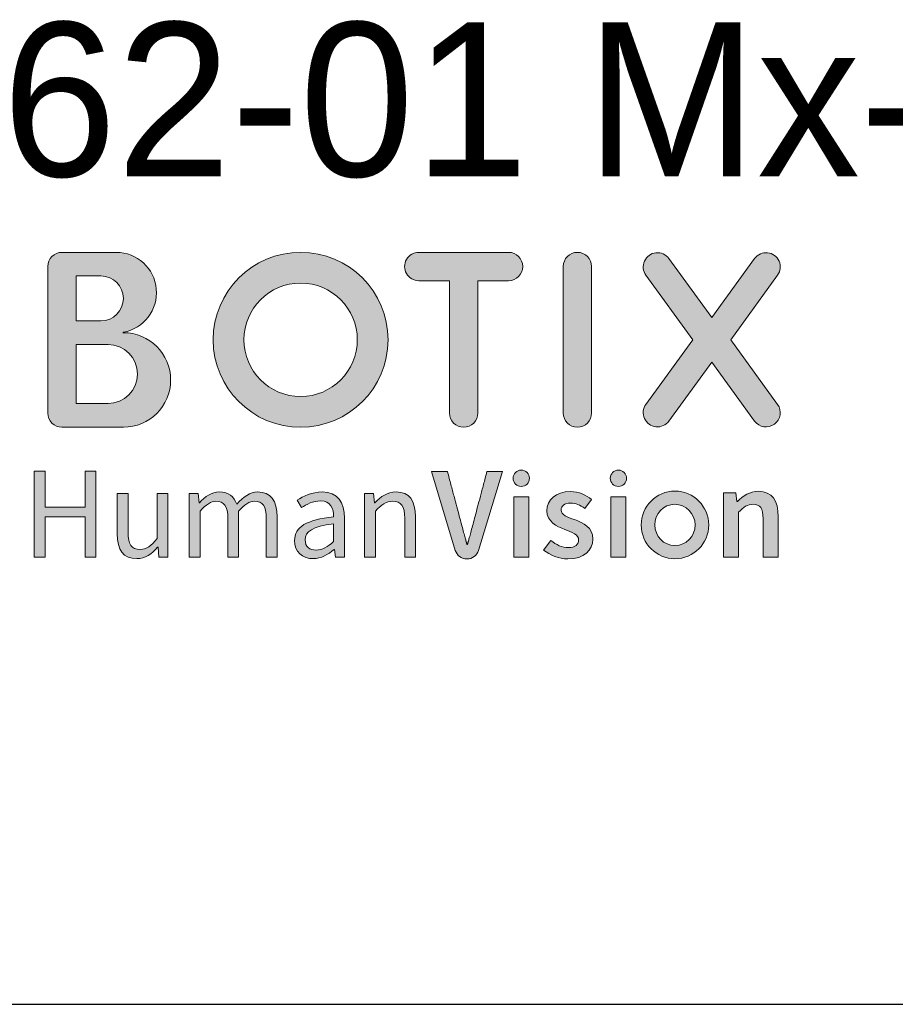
# Model space of a CAD drawing. Header units: millimetres. Extents: x 11 to 411, y 5 to 292.
# Tile 5 of 11: x 292 to 316, y 5 to 32. Entities that reach past the tile are written whole.
import ezdxf

# ---------------------------------------------------------------- set-up
doc = ezdxf.new("R2010")
doc.units = ezdxf.units.MM
doc.linetypes.add('CENTERX2', pattern=[20.319999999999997, 12.7, -2.54, 2.54, -2.54])
doc.layers.add('1', color=7, linetype='Continuous')
doc.styles.add('SLDTEXTSTYLE2', font='TXT')

msp = doc.modelspace()

# ---------------------------------------------------------------- hatches: boundary and pattern name
at = {"layer": '1'}
h = msp.add_hatch(color=156, dxfattribs=at)
edge = h.paths.add_edge_path(flags=0)
edge.add_arc((294.4726084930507, 22.33730552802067), 1.299999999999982, 270.0000000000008, 449.9999999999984)
edge.add_arc((294.4726084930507, 23.64380552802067), 0.006500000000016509, 100.20362805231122, 270.000000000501, ccw=False)
edge.add_arc((294.2753007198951, 24.73999775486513), 1.107307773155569, 280.2036280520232, 450.0000000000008)
edge.add_line((294.2753007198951, 25.8473055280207), (292.7826084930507, 25.8473055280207))
edge.add_arc((292.7826084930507, 25.4573055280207), 0.3900000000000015, 90, 180)
edge.add_line((292.3926084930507, 25.4573055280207), (292.3926084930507, 21.42730552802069))
edge.add_arc((292.7826084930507, 21.42730552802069), 0.3900000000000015, 180, 270.0000000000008)
edge.add_line((292.7826084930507, 21.03730552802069), (294.4726084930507, 21.03730552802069))
edge = h.paths.add_edge_path(flags=0)
edge.add_line((293.1726084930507, 25.19730552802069), (293.8551084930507, 25.19730552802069))
edge.add_arc((293.8551084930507, 24.57980552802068), 0.6175000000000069, -90.0000000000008, 89.9999999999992, ccw=False)
edge.add_line((293.8551084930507, 23.96230552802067), (293.1726084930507, 23.96230552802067))
edge.add_line((293.1726084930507, 23.96230552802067), (293.1726084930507, 25.19730552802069))
edge = h.paths.add_edge_path(flags=0)
edge.add_line((293.1726084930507, 23.31230552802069), (294.0501084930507, 23.31230552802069))
edge.add_arc((294.0501084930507, 22.49980552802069), 0.8124999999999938, -90.0000000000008, 89.9999999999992, ccw=False)
edge.add_line((294.0501084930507, 21.6873055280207), (293.1726084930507, 21.6873055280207))
edge.add_line((293.1726084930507, 21.6873055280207), (293.1726084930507, 23.31230552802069))
h = msp.add_hatch(color=156, dxfattribs=at)
edge = h.paths.add_edge_path(flags=0)
edge.add_arc((299.3476084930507, 23.44230552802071), 2.404999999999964, 0, 360)
edge = h.paths.add_edge_path(flags=0)
edge.add_arc((299.3476084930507, 23.44230552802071), 1.56000000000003, 0, 360)
h = msp.add_hatch(color=156, dxfattribs=at)
edge = h.paths.add_edge_path(flags=0)
edge.add_line((305.0676084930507, 25.8473055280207), (302.5976084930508, 25.8473055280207))
edge.add_arc((302.5976084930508, 25.4573055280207), 0.3900000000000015, 90, 270.0000000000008)
edge.add_line((302.5976084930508, 25.06730552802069), (303.4426084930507, 25.06730552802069))
edge.add_line((303.4426084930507, 25.06730552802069), (303.4426084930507, 21.42730552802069))
edge.add_arc((303.8326084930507, 21.42730552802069), 0.3900000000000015, 180, 360.0000000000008)
edge.add_line((304.2226084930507, 21.42730552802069), (304.2226084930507, 25.06730552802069))
edge.add_line((304.2226084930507, 25.06730552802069), (305.0676084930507, 25.06730552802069))
edge.add_arc((305.0676084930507, 25.4573055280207), 0.3900000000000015, 270.0000000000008, 450.0000000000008)
h = msp.add_hatch(color=156, dxfattribs=at)
edge = h.paths.add_edge_path(flags=0)
edge.add_arc((306.9618373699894, 25.4573055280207), 0.3900000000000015, 0, 180)
edge.add_line((306.5718373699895, 25.4573055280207), (306.5718373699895, 21.42730552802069))
edge.add_arc((306.9618373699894, 21.42730552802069), 0.3900000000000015, 180, 360.0000000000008)
edge.add_line((307.3518373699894, 21.42730552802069), (307.3518373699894, 25.4573055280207))
h = msp.add_hatch(color=156, dxfattribs=at)
edge = h.paths.add_edge_path(flags=0)
edge.add_arc((312.1526084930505, 21.43682552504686), 0.3900000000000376, 216.0000000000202, 395.9999999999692)
edge.add_line((312.4681251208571, 21.66606177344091), (311.1776084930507, 23.44230552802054))
edge.add_line((311.1776084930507, 23.44230552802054), (312.4681251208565, 25.21854928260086))
edge.add_arc((312.1526084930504, 25.44778553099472), 0.3899999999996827, 324.000000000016, 504.0000000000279)
edge.add_line((311.8370918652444, 25.67702177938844), (310.6576084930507, 24.05360219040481))
edge.add_line((310.6576084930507, 24.05360219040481), (309.4781251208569, 25.67702177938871))
edge.add_arc((309.1626084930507, 25.44778553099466), 0.3899999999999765, 35.99999999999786, 215.9999999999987)
edge.add_line((308.8470918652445, 25.21854928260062), (310.1376084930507, 23.44230552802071))
edge.add_line((310.1376084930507, 23.44230552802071), (308.8470918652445, 21.66606177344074))
edge.add_arc((309.1626084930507, 21.43682552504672), 0.3900000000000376, 144.0000000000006, 324.0000000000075)
edge.add_line((309.4781251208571, 21.20758927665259), (310.657608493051, 22.83100886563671))
edge.add_line((310.657608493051, 22.83100886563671), (311.8370918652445, 21.20758927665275))
for points in [[(292.0192660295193, 19.82526290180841), (292.0192660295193, 17.46581764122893), (292.3213804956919, 17.46581764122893), (292.3213804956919, 18.57720182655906), (293.4183588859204, 18.57720182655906), (293.4183588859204, 17.46581764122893), (293.7169100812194, 17.46581764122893), (293.7169100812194, 19.82526290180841), (293.4183588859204, 19.82526290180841), (293.4183588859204, 18.83614981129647), (292.3213804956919, 18.83614981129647), (292.3213804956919, 19.82526290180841)], [(305.2118352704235, 19.1275235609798), (305.2118352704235, 17.46581764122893), (305.6254292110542, 17.46581764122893), (305.6254292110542, 19.1275235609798)], [(307.8840153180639, 19.1275235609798), (307.8840153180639, 17.46581764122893), (308.2976092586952, 17.46581764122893), (308.2976092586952, 19.1275235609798)]]:
    msp.add_hatch(color=156, dxfattribs=at).paths.add_polyline_path(points, flags=0)
h = msp.add_hatch(color=156, dxfattribs=at)
edge = h.paths.add_edge_path(flags=0)
edge.add_spline(control_points=[(303.6022844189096, 17.64746892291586), (303.645485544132, 17.50828738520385), (303.7742503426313, 17.413430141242), (303.9199824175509, 17.413430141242)], knot_values=[8, 8, 8, 8, 9, 9, 9, 9], weights=[1, 1, 1, 1], degree=3, periodic=0)
edge.add_line((303.9199824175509, 17.413430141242), (303.925832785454, 17.413430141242))
edge.add_spline(control_points=[(303.925832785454, 17.413430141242), (304.0717347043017, 17.413430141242), (304.200607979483, 17.50850477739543), (304.2436667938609, 17.64790817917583)], knot_values=[6, 6, 6, 6, 7, 7, 7, 7], weights=[1, 1, 1, 1], degree=3, periodic=0)
edge.add_line((304.2436667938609, 17.64790817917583), (304.8977923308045, 19.81803455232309))
edge.add_line((304.8977923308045, 19.81803455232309), (304.4734067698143, 19.81803455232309))
edge.add_spline(control_points=[(304.4734067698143, 19.81803455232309), (304.0165954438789, 18.08602297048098), (303.9374908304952, 17.81623246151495)], knot_values=[3, 3, 3, 4, 4, 4], weights=[1, 1, 1], degree=2, periodic=0)
edge.add_line((303.9374908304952, 17.81623246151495), (303.9230850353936, 17.81623246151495))
edge.add_spline(control_points=[(303.9230850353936, 17.81623246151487), (303.8439804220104, 18.0860229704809), (303.3871690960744, 19.81803455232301)], knot_values=[1, 1, 1, 2, 2, 2], weights=[1, 1, 1], degree=2, periodic=0)
edge.add_line((303.3871690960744, 19.81803455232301), (302.9448144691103, 19.81803455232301))
edge.add_line((302.9448144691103, 19.81803455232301), (303.6022844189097, 17.64746892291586))
h = msp.add_hatch(color=156, dxfattribs=at)
edge = h.paths.add_edge_path(flags=0)
edge.add_spline(control_points=[(305.1936288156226, 19.63254403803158), (305.1936288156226, 19.50862100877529), (305.2940882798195, 19.40816154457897), (305.4180113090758, 19.40816154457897), (305.5419343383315, 19.40816154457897), (305.642393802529, 19.50862100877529), (305.642393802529, 19.63254403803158)], knot_values=[0, 0, 0, 0, 1, 1, 1, 2, 2, 2, 2], weights=[1, 1, 1, 1, 1, 1, 1], degree=3, periodic=0)
edge.add_spline(control_points=[(305.642393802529, 19.63254403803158), (305.642393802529, 19.75646706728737), (305.5419343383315, 19.85692653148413), (305.4180113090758, 19.85692653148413), (305.2940882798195, 19.85692653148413), (305.1936288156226, 19.75646706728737), (305.1936288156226, 19.63254403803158)], knot_values=[2, 2, 2, 2, 3, 3, 3, 4, 4, 4, 4], weights=[1, 1, 1, 1, 1, 1, 1], degree=3, periodic=0)
h = msp.add_hatch(color=156, dxfattribs=at)
edge = h.paths.add_edge_path(flags=0)
edge.add_spline(control_points=[(307.865808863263, 19.63254403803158), (307.865808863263, 19.50862100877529), (307.9662683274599, 19.40816154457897), (308.0901913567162, 19.40816154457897), (308.214114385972, 19.40816154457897), (308.3145738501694, 19.50862100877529), (308.3145738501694, 19.63254403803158)], knot_values=[0, 0, 0, 0, 1, 1, 1, 2, 2, 2, 2], weights=[1, 1, 1, 1, 1, 1, 1], degree=3, periodic=0)
edge.add_spline(control_points=[(308.3145738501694, 19.63254403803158), (308.3145738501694, 19.75646706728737), (308.214114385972, 19.85692653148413), (308.0901913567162, 19.85692653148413), (307.9662683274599, 19.85692653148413), (307.865808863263, 19.75646706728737), (307.865808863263, 19.63254403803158)], knot_values=[2, 2, 2, 2, 3, 3, 3, 4, 4, 4, 4], weights=[1, 1, 1, 1, 1, 1, 1], degree=3, periodic=0)
h = msp.add_hatch(color=156, dxfattribs=at)
edge = h.paths.add_edge_path(flags=0)
edge.add_spline(control_points=[(297.0185859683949, 19.00158738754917), (296.8890865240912, 19.00158738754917), (296.7416180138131, 18.91169115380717), (296.5797946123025, 18.73184778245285)], knot_values=[16, 16, 16, 16, 17, 17, 17, 17], weights=[1, 1, 1, 1], degree=3, periodic=0)
edge.add_line((296.5797946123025, 18.73184778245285), (296.5797946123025, 17.46581764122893))
edge.add_line((296.5797946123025, 17.46581764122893), (296.2848575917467, 17.46581764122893))
edge.add_line((296.2848575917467, 17.46581764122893), (296.2848575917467, 19.21380561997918))
edge.add_line((296.2848575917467, 19.21380561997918), (296.5293997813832, 19.21380561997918))
edge.add_line((296.5293997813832, 19.21380561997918), (296.5545971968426, 18.96203508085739))
edge.add_line((296.5545971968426, 18.96203508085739), (296.5653888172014, 18.96203508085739))
edge.add_spline(control_points=[(296.5653888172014, 18.96203508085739), (296.7164715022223, 19.12747265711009), (296.8998781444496, 19.25697210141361), (297.1084822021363, 19.25697210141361)], knot_values=[3, 3, 3, 3, 4, 4, 4, 4], weights=[1, 1, 1, 1], degree=3, periodic=0)
edge.add_spline(control_points=[(297.1084822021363, 19.25697210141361), (297.3746585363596, 19.25697210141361), (297.5185128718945, 19.13108683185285), (297.5904400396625, 18.92248277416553)], knot_values=[4, 4, 4, 4, 5, 5, 5, 5], weights=[1, 1, 1, 1], degree=3, periodic=0)
edge.add_spline(control_points=[(297.5904400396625, 18.92248277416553), (297.7738466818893, 19.12029521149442), (297.9536900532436, 19.25697210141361), (298.1659082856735, 19.25697210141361)], knot_values=[5, 5, 5, 5, 6, 6, 6, 6], weights=[1, 1, 1, 1], degree=3, periodic=0)
edge.add_spline(control_points=[(298.1659082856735, 19.25697210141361), (298.5255950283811, 19.25697210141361), (298.6982100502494, 19.01955645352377), (298.6982100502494, 18.57358765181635)], knot_values=[6, 6, 6, 6, 7, 7, 7, 7], weights=[1, 1, 1, 1], degree=3, periodic=0)
edge.add_line((298.6982100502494, 18.57358765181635), (298.6982100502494, 17.46581764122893))
edge.add_line((298.6982100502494, 17.46581764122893), (298.4032730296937, 17.46581764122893))
edge.add_line((298.4032730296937, 17.46581764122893), (298.4032730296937, 18.53403534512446))
edge.add_spline(control_points=[(298.4032730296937, 18.53403534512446), (298.4032730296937, 18.86134722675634), (298.2989710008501, 19.00158738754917), (298.0795753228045, 19.00158738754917)], knot_values=[10, 10, 10, 10, 11, 11, 11, 11], weights=[1, 1, 1, 1], degree=3, periodic=0)
edge.add_spline(control_points=[(298.0795753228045, 19.00158738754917), (297.9428984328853, 19.00158738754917), (297.8026582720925, 18.91169115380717), (297.6407839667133, 18.73184778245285)], knot_values=[11, 11, 11, 11, 12, 12, 12, 12], weights=[1, 1, 1, 1], degree=3, periodic=0)
edge.add_line((297.6407839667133, 18.73184778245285), (297.6407839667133, 17.46581764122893))
edge.add_line((297.6407839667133, 17.46581764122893), (297.3458469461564, 17.46581764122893))
edge.add_line((297.3458469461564, 17.46581764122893), (297.3458469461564, 18.53403534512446))
edge.add_spline(control_points=[(297.3458469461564, 18.53403534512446), (297.3458469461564, 18.86134722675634), (297.2415449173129, 19.00158738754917), (297.0185859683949, 19.00158738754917)], knot_values=[15, 15, 15, 15, 16, 16, 16, 16], weights=[1, 1, 1, 1], degree=3, periodic=0)
h = msp.add_hatch(color=156, dxfattribs=at)
edge = h.paths.add_edge_path(flags=0)
edge.add_spline(control_points=[(300.2555121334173, 18.57358765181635), (299.5109921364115, 18.49086886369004), (299.1801169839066, 18.30023387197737), (299.1801169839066, 17.91901479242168)], knot_values=[11, 11, 11, 11, 12, 12, 12, 12], weights=[1, 1, 1, 1], degree=3, periodic=0)
edge.add_spline(control_points=[(299.1801169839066, 17.91901479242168), (299.1801169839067, 17.60610870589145), (299.3995126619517, 17.42265115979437), (299.6944496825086, 17.42265115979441)], knot_values=[10, 10, 10, 10, 11, 11, 11, 11], weights=[1, 1, 1, 1], degree=3, periodic=0)
edge.add_spline(control_points=[(299.6944496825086, 17.42265115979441), (299.9102311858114, 17.42265115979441), (300.1044803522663, 17.53774480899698), (300.2735321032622, 17.67442169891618)], knot_values=[9, 9, 9, 9, 10, 10, 10, 10], weights=[1, 1, 1, 1], degree=3, periodic=0)
edge.add_line((300.2735321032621, 17.67442169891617), (300.2807095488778, 17.67442169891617))
edge.add_line((300.2807095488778, 17.67442169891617), (300.3058560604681, 17.46581764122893))
edge.add_line((300.3058560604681, 17.46581764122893), (300.5504491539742, 17.46581764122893))
edge.add_line((300.5504491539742, 17.46581764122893), (300.5504491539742, 18.53764951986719))
edge.add_spline(control_points=[(300.5504491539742, 18.53764951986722), (300.5504491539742, 18.97282670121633), (300.3706057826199, 19.25697210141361), (299.942606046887, 19.25697210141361)], knot_values=[4, 4, 4, 4, 5, 5, 5, 5], weights=[1, 1, 1, 1], degree=3, periodic=0)
edge.add_spline(control_points=[(299.942606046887, 19.25697210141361), (299.6620748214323, 19.25697210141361), (299.4174817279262, 19.13470100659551), (299.2556583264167, 19.03034807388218)], knot_values=[3, 3, 3, 3, 4, 4, 4, 4], weights=[1, 1, 1, 1], degree=3, periodic=0)
edge.add_line((299.2556583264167, 19.03034807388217), (299.3743661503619, 18.82535819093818))
edge.add_spline(control_points=[(299.3743661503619, 18.8253581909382), (299.5109921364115, 18.91886859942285), (299.6908355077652, 19.01237900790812), (299.8958762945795, 19.01237900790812)], knot_values=[1, 1, 1, 1, 2, 2, 2, 2], weights=[1, 1, 1, 1], degree=3, periodic=0)
edge.add_spline(control_points=[(299.8958762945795, 19.01237900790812), (300.1799707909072, 19.01237900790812), (300.2555121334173, 18.79659750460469), (300.2555121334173, 18.57358765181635)], knot_values=[0, 0, 0, 0, 1, 1, 1, 1], weights=[1, 1, 1, 1], degree=3, periodic=0)
edge = h.paths.add_edge_path(flags=0)
edge.add_spline(control_points=[(299.7771684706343, 17.66001590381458), (299.6045534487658, 17.66001590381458), (299.4714398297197, 17.74278559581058), (299.4714398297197, 17.94059803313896)], knot_values=[3, 3, 3, 3, 4, 4, 4, 4], weights=[1, 1, 1, 1], degree=3, periodic=0)
edge.add_spline(control_points=[(299.4714398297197, 17.94059803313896), (299.4714398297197, 18.16355698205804), (299.6692522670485, 18.30746222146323), (300.2555121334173, 18.3793893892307)], knot_values=[2, 2, 2, 2, 3, 3, 3, 3], weights=[1, 1, 1, 1], degree=3, periodic=0)
edge.add_line((300.2555121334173, 18.3793893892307), (300.2555121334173, 17.89381737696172))
edge.add_spline(control_points=[(300.2555121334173, 17.89381737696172), (300.0864603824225, 17.74278559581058), (299.9462202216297, 17.66001590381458), (299.7771684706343, 17.66001590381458)], knot_values=[0, 0, 0, 0, 1, 1, 1, 1], weights=[1, 1, 1, 1], degree=3, periodic=0)
h = msp.add_hatch(color=156, dxfattribs=at)
edge = h.paths.add_edge_path(flags=0)
edge.add_spline(control_points=[(301.4028344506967, 18.73184778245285), (301.5790636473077, 18.90807697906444), (301.7013347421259, 19.00158738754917), (301.8811781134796, 19.00158738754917)], knot_values=[9, 9, 9, 9, 10, 10, 10, 10], weights=[1, 1, 1, 1], degree=3, periodic=0)
edge.add_spline(control_points=[(301.8811781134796, 19.00158738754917), (302.1113654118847, 19.00158738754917), (302.2120532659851, 18.86134722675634), (302.2120532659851, 18.53403534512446)], knot_values=[8, 8, 8, 8, 9, 9, 9, 9], weights=[1, 1, 1, 1], degree=3, periodic=0)
edge.add_line((302.2120532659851, 18.53403534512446), (302.2120532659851, 17.46581764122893))
edge.add_line((302.2120532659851, 17.46581764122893), (302.5069902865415, 17.46581764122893))
edge.add_line((302.5069902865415, 17.46581764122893), (302.5069902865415, 18.57358765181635))
edge.add_spline(control_points=[(302.5069902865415, 18.57358765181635), (302.5069902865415, 19.01955645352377), (302.3415527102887, 19.25697210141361), (301.9746885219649, 19.25697210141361)], knot_values=[4, 4, 4, 4, 5, 5, 5, 5], weights=[1, 1, 1, 1], degree=3, periodic=0)
edge.add_spline(control_points=[(301.9746885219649, 19.25697210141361), (301.7337096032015, 19.25697210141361), (301.5538662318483, 19.12747265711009), (301.388428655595, 18.96203508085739)], knot_values=[3, 3, 3, 3, 4, 4, 4, 4], weights=[1, 1, 1, 1], degree=3, periodic=0)
edge.add_line((301.388428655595, 18.96203508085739), (301.3776370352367, 18.96203508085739))
edge.add_line((301.3776370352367, 18.96203508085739), (301.3524396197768, 19.21380561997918))
edge.add_line((301.3524396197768, 19.21380561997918), (301.1078974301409, 19.21380561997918))
edge.add_line((301.1078974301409, 19.21380561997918), (301.1078974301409, 17.46581764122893))
edge.add_line((301.1078974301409, 17.46581764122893), (301.4028344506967, 17.46581764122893))
edge.add_line((301.4028344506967, 17.46581764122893), (301.4028344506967, 18.73184778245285))
h = msp.add_hatch(color=156, dxfattribs=at)
edge = h.paths.add_edge_path(flags=0)
edge.add_spline(control_points=[(306.0321850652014, 17.6585566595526), (306.2048000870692, 17.51826559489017), (306.4601848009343, 17.41396356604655), (306.7011637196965, 17.41396356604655)], knot_values=[12, 12, 12, 12, 13, 13, 13, 13], weights=[1, 1, 1, 1], degree=3, periodic=0)
edge.add_spline(control_points=[(306.7011637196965, 17.41396356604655), (307.1471325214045, 17.41396356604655), (307.3881114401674, 17.6585566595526), (307.3881114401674, 17.96067112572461)], knot_values=[11, 11, 11, 11, 12, 12, 12, 12], weights=[1, 1, 1, 1], degree=3, periodic=0)
edge.add_spline(control_points=[(307.3881114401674, 17.96067112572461), (307.3881114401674, 18.29154627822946), (307.1219860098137, 18.40663992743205), (306.8810070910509, 18.49658706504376)], knot_values=[10, 10, 10, 10, 11, 11, 11, 11], weights=[1, 1, 1, 1], degree=3, periodic=0)
edge.add_spline(control_points=[(306.8810070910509, 18.49658706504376), (306.6903720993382, 18.56490005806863), (306.5141429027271, 18.62247233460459), (306.5141429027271, 18.75914922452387)], knot_values=[9, 9, 9, 9, 10, 10, 10, 10], weights=[1, 1, 1, 1], degree=3, periodic=0)
edge.add_spline(control_points=[(306.5141429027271, 18.75914922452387), (306.5141429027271, 18.87062869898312), (306.5968616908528, 18.95334748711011), (306.7730908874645, 18.95334748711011)], knot_values=[8, 8, 8, 8, 9, 9, 9, 9], weights=[1, 1, 1, 1], degree=3, periodic=0)
edge.add_spline(control_points=[(306.7730908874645, 18.95334748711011), (306.9133819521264, 18.95334748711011), (307.039267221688, 18.89221193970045), (307.1615383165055, 18.80226480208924)], knot_values=[7, 7, 7, 7, 8, 8, 8, 8], weights=[1, 1, 1, 1], degree=3, periodic=0)
edge.add_line((307.1615383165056, 18.80226480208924), (307.3521733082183, 19.0540353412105))
edge.add_spline(control_points=[(307.3521733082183, 19.0540353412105), (307.208268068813, 19.16556571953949), (307.0104556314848, 19.26625357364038), (306.7659134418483, 19.26625357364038)], knot_values=[5, 5, 5, 5, 6, 6, 6, 6], weights=[1, 1, 1, 1], degree=3, periodic=0)
edge.add_spline(control_points=[(306.7659134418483, 19.26625357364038), (306.3702376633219, 19.26625357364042), (306.1220812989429, 19.04685789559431), (306.1220812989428, 18.73756598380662)], knot_values=[4, 4, 4, 4, 5, 5, 5, 5], weights=[1, 1, 1, 1], degree=3, periodic=0)
edge.add_spline(control_points=[(306.1220812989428, 18.73756598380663), (306.1220812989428, 18.44262896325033), (306.3846434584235, 18.30956624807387), (306.6184449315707, 18.22323328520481)], knot_values=[3, 3, 3, 3, 4, 4, 4, 4], weights=[1, 1, 1, 1], degree=3, periodic=0)
edge.add_spline(control_points=[(306.6184449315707, 18.2232332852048), (306.8054657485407, 18.1513061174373), (306.9961007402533, 18.08655639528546), (306.9961007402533, 17.93908788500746)], knot_values=[2, 2, 2, 2, 3, 3, 3, 3], weights=[1, 1, 1, 1], degree=3, periodic=0)
edge.add_spline(control_points=[(306.9961007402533, 17.93908788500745), (306.9961007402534, 17.81681679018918), (306.9061536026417, 17.72686965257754), (306.7155186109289, 17.7268696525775)], knot_values=[1, 1, 1, 1, 2, 2, 2, 2], weights=[1, 1, 1, 1], degree=3, periodic=0)
edge.add_spline(control_points=[(306.7155186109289, 17.7268696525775), (306.5357261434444, 17.7268696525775), (306.3846434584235, 17.80241099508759), (306.2263833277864, 17.9246820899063)], knot_values=[0, 0, 0, 0, 1, 1, 1, 1], weights=[1, 1, 1, 1], degree=3, periodic=0)
edge.add_line((306.2263833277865, 17.9246820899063), (306.0321850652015, 17.6585566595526))
h = msp.add_hatch(color=156, dxfattribs=at)
edge = h.paths.add_edge_path(flags=0)
edge.add_spline(control_points=[(309.6448273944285, 17.42104373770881), (310.1580987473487, 17.42104373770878), (310.5741997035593, 17.83712178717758), (310.5741997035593, 18.35041604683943)], knot_values=[2, 2, 2, 2, 3, 3, 3, 3], weights=[1, 1, 1, 1], degree=3, periodic=0)
edge.add_spline(control_points=[(310.5741997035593, 18.35041604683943), (310.5741997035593, 18.86371030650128), (310.1580987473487, 19.27978835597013), (309.6448273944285, 19.27978835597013)], knot_values=[3, 3, 3, 3, 4, 4, 4, 4], weights=[1, 1, 1, 1], degree=3, periodic=0)
edge.add_spline(control_points=[(309.6448273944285, 19.27978835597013), (309.1315560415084, 19.27978835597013), (308.7154779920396, 18.86371030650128), (308.7154779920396, 18.35041604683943)], knot_values=[0, 0, 0, 0, 1, 1, 1, 1], weights=[1, 1, 1, 1], degree=3, periodic=0)
edge.add_spline(control_points=[(308.7154779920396, 18.35041604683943), (308.7154779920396, 17.83712178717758), (309.1315560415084, 17.42104373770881), (309.6448273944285, 17.42104373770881)], knot_values=[1, 1, 1, 1, 2, 2, 2, 2], weights=[1, 1, 1, 1], degree=3, periodic=0)
edge = h.paths.add_edge_path(flags=0)
edge.add_spline(control_points=[(309.6448291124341, 17.78055626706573), (309.3385350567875, 17.78055626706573), (309.0893486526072, 18.04396330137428), (309.0893486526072, 18.35027682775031), (309.0893486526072, 18.65659035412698), (309.3331009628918, 18.91881634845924), (309.6393950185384, 18.91881634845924)], knot_values=[2, 2, 2, 2, 3, 3, 3, 4, 4, 4, 4], weights=[1, 1, 1, 1, 1, 1, 1], degree=3, periodic=0)
edge.add_spline(control_points=[(309.6393950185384, 18.91881634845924), (309.945689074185, 18.91881634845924), (310.2003290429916, 18.65659035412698), (310.2003290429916, 18.35027682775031), (310.2003290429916, 18.04396330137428), (309.9511231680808, 17.78055626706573), (309.6448291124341, 17.78055626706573)], knot_values=[0, 0, 0, 0, 1, 1, 1, 2, 2, 2, 2], weights=[1, 1, 1, 1, 1, 1, 1], degree=3, periodic=0)
h = msp.add_hatch(color=156, dxfattribs=at)
edge = h.paths.add_edge_path(flags=0)
edge.add_spline(control_points=[(311.3911627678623, 18.69947292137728), (311.5386312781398, 18.84332725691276), (311.639370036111, 18.91886859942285), (311.7940159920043, 18.91886859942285)], knot_values=[9, 9, 9, 9, 10, 10, 10, 10], weights=[1, 1, 1, 1], degree=3, periodic=0)
edge.add_spline(control_points=[(311.7940159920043, 18.91886859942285), (311.9882142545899, 18.91886859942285), (312.0709330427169, 18.81095239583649), (312.0709330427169, 18.51962955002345)], knot_values=[8, 8, 8, 8, 9, 9, 9, 9], weights=[1, 1, 1, 1], degree=3, periodic=0)
edge.add_line((312.0709330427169, 18.51962955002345), (312.0709330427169, 17.46581764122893))
edge.add_line((312.0709330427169, 17.46581764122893), (312.4845778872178, 17.46581764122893))
edge.add_line((312.4845778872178, 17.46581764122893), (312.4845778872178, 18.57358765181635))
edge.add_spline(control_points=[(312.4845778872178, 18.57358765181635), (312.4845778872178, 19.01955645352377), (312.3191403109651, 19.27494116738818), (311.9414845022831, 19.27494116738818)], knot_values=[4, 4, 4, 4, 5, 5, 5, 5], weights=[1, 1, 1, 1], degree=3, periodic=0)
edge.add_spline(control_points=[(311.9414845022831, 19.27494116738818), (311.7005055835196, 19.27494116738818), (311.5206622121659, 19.14905589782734), (311.3624020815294, 18.99440994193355)], knot_values=[3, 3, 3, 3, 4, 4, 4, 4], weights=[1, 1, 1, 1], degree=3, periodic=0)
edge.add_line((311.3624020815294, 18.99440994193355), (311.3480471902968, 18.99440994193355))
edge.add_line((311.3480471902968, 18.99440994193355), (311.3192356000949, 19.23177468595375))
edge.add_line((311.3192356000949, 19.23177468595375), (310.977568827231, 19.23177468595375))
edge.add_line((310.977568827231, 19.23177468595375), (310.977568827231, 17.46581764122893))
edge.add_line((310.977568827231, 17.46581764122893), (311.3911627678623, 17.46581764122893))
edge.add_line((311.3911627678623, 17.46581764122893), (311.3911627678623, 18.69947292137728))
h = msp.add_hatch(color=156, dxfattribs=at)
edge = h.paths.add_edge_path(flags=0)
edge.add_spline(control_points=[(294.3031190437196, 18.10603560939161), (294.3031190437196, 17.66001590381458), (294.4685566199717, 17.42265115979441), (294.8390349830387, 17.42265115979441)], knot_values=[11, 11, 11, 11, 12, 12, 12, 12], weights=[1, 1, 1, 1], degree=3, periodic=0)
edge.add_spline(control_points=[(294.8390349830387, 17.42265115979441), (295.0800139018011, 17.42265115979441), (295.25262892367, 17.54853642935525), (295.4145032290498, 17.73917142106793)], knot_values=[10, 10, 10, 10, 11, 11, 11, 11], weights=[1, 1, 1, 1], degree=3, periodic=0)
edge.add_line((295.4145032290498, 17.73917142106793), (295.425294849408, 17.73917142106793))
edge.add_line((295.425294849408, 17.73917142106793), (295.450492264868, 17.46581764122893))
edge.add_line((295.450492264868, 17.46581764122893), (295.6950344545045, 17.46581764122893))
edge.add_line((295.6950344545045, 17.46581764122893), (295.6950344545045, 19.21380561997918))
edge.add_line((295.6950344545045, 19.21380561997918), (295.4000974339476, 19.21380561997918))
edge.add_line((295.4000974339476, 19.21380561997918), (295.4000974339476, 17.97297289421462))
edge.add_spline(control_points=[(295.4000974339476, 17.97297289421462), (295.2346598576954, 17.76793210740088), (295.1087745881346, 17.67803587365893), (294.9289312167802, 17.67803587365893)], knot_values=[3, 3, 3, 3, 4, 4, 4, 4], weights=[1, 1, 1, 1], degree=3, periodic=0)
edge.add_spline(control_points=[(294.9289312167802, 17.67803587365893), (294.6987439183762, 17.67803587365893), (294.6016702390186, 17.8182760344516), (294.6016702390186, 18.14558791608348)], knot_values=[2, 2, 2, 2, 3, 3, 3, 3], weights=[1, 1, 1, 1], degree=3, periodic=0)
edge.add_line((294.6016702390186, 18.14558791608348), (294.6016702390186, 19.21380561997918))
edge.add_line((294.6016702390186, 19.21380561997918), (294.3031190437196, 19.21380561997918))
edge.add_line((294.3031190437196, 19.21380561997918), (294.3031190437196, 18.10603560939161))

# ---------------------------------------------------------------- linework, layer by layer
at = {"layer": '1', "color": 156, "linetype": 'Continuous', "lineweight": 18}
for p, q in [((292.7826084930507, 25.8473055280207), (294.2753007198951, 25.8473055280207)), ((302.5976084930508, 25.8473055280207), (305.0676084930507, 25.8473055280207)), ((292.3926084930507, 21.42730552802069), (292.3926084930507, 25.4573055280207)), ((306.5718373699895, 21.42730552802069), (306.5718373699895, 25.4573055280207)), ((307.3518373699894, 21.42730552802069), (307.3518373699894, 25.4573055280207)), ((309.4781251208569, 25.67702177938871), (310.6576084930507, 24.05360219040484)), ((311.8370918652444, 25.67702177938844), (310.6576084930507, 24.05360219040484)), ((293.1726084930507, 25.19730552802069), (293.8551084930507, 25.19730552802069)), ((293.1726084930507, 23.96230552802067), (293.1726084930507, 25.19730552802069)), ((310.1376084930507, 23.44230552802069), (308.8470918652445, 25.21854928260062)), ((311.1776084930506, 23.44230552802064), (312.4681251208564, 25.21854928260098)), ((302.5976084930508, 25.06730552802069), (303.4426084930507, 25.06730552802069)), ((303.4426084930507, 21.42730552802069), (303.4426084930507, 25.06730552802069)), ((304.2226084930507, 21.42730552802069), (304.2226084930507, 25.06730552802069)), ((304.2226084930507, 25.06730552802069), (305.0676084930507, 25.06730552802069)), ((293.1726084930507, 23.96230552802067), (293.8551084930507, 23.96230552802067)), ((293.1726084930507, 21.6873055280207), (293.1726084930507, 23.31230552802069)), ((293.1726084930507, 23.31230552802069), (294.0501084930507, 23.31230552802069)), ((308.8470918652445, 21.66606177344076), (310.1376084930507, 23.44230552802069)), ((312.468125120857, 21.666061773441), (311.1776084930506, 23.44230552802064)), ((310.6576084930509, 22.83100886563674), (309.478125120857, 21.20758927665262)), ((310.6576084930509, 22.83100886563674), (311.8370918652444, 21.20758927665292)), ((293.1726084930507, 21.6873055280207), (294.0501084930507, 21.6873055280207)), ((292.7826084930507, 21.03730552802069), (294.4726084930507, 21.03730552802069)), ((292.0192660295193, 19.82526290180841), (292.3213804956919, 19.82526290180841)), ((292.0192660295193, 17.46581764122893), (292.0192660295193, 19.82526290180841)), ((292.3213804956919, 19.82526290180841), (292.3213804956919, 18.83614981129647)), ((293.4183588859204, 18.83614981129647), (293.4183588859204, 19.82526290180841)), ((293.4183588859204, 19.82526290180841), (293.7169100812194, 19.82526290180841)), ((293.7169100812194, 19.82526290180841), (293.7169100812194, 17.46581764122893)), ((302.9448144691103, 19.81803455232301), (303.3871690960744, 19.81803455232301)), ((303.6022844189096, 17.64746892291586), (302.9448144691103, 19.81803455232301)), ((304.8977923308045, 19.81803455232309), (304.2436667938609, 17.64790817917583)), ((304.4734067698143, 19.81803455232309), (304.8977923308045, 19.81803455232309)), ((310.977568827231, 19.23177468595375), (311.3192356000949, 19.23177468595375)), ((310.977568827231, 17.46581764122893), (310.977568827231, 19.23177468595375)), ((311.3192356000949, 19.23177468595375), (311.3480471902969, 18.99440994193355)), ((294.3031190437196, 19.21380561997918), (294.6016702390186, 19.21380561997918)), ((294.3031190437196, 18.10603560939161), (294.3031190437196, 19.21380561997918)), ((294.6016702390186, 19.21380561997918), (294.6016702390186, 18.14558791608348)), ((295.4000974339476, 17.97297289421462), (295.4000974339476, 19.21380561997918)), ((295.4000974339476, 19.21380561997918), (295.6950344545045, 19.21380561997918)), ((295.6950344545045, 19.21380561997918), (295.6950344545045, 17.46581764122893)), ((296.2848575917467, 19.21380561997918), (296.5293997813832, 19.21380561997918)), ((296.2848575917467, 17.46581764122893), (296.2848575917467, 19.21380561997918)), ((296.5293997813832, 19.21380561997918), (296.5545971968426, 18.96203508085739)), ((296.5545971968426, 18.96203508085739), (296.5653888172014, 18.96203508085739)), ((299.3743661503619, 18.8253581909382), (299.2556583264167, 19.03034807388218)), ((301.1078974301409, 19.21380561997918), (301.3524396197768, 19.21380561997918)), ((301.1078974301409, 17.46581764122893), (301.1078974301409, 19.21380561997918)), ((301.3524396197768, 19.21380561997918), (301.3776370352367, 18.96203508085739)), ((301.3776370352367, 18.96203508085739), (301.388428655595, 18.96203508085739)), ((305.2118352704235, 19.1275235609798), (305.6254292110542, 19.1275235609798)), ((305.2118352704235, 17.46581764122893), (305.2118352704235, 19.1275235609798)), ((305.6254292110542, 19.1275235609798), (305.6254292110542, 17.46581764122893)), ((307.3521733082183, 19.0540353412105), (307.1615383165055, 18.80226480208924)), ((307.8840153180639, 19.1275235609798), (308.2976092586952, 19.1275235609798)), ((307.8840153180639, 17.46581764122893), (307.8840153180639, 19.1275235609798)), ((308.2976092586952, 19.1275235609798), (308.2976092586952, 17.46581764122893)), ((311.3480471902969, 18.99440994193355), (311.3624020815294, 18.99440994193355)), ((292.3213804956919, 18.83614981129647), (293.4183588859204, 18.83614981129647)), ((296.5797946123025, 18.73184778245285), (296.5797946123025, 17.46581764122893)), ((297.6407839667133, 18.73184778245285), (297.6407839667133, 17.46581764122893)), ((301.4028344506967, 18.73184778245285), (301.4028344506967, 17.46581764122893)), ((311.3911627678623, 18.69947292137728), (311.3911627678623, 17.46581764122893)), ((293.4183588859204, 18.57720182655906), (292.3213804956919, 18.57720182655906)), ((292.3213804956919, 18.57720182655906), (292.3213804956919, 17.46581764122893)), ((293.4183588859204, 17.46581764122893), (293.4183588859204, 18.57720182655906)), ((297.3458469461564, 17.46581764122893), (297.3458469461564, 18.53403534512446)), ((298.4032730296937, 17.46581764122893), (298.4032730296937, 18.53403534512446)), ((298.6982100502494, 18.57358765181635), (298.6982100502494, 17.46581764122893)), ((300.5504491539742, 18.53764951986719), (300.5504491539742, 17.46581764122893)), ((302.2120532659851, 17.46581764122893), (302.2120532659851, 18.53403534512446)), ((302.5069902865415, 18.57358765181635), (302.5069902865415, 17.46581764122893)), ((312.0709330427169, 17.46581764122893), (312.0709330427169, 18.51962955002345)), ((312.4845778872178, 18.57358765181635), (312.4845778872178, 17.46581764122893)), ((300.2555121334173, 17.89381737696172), (300.2555121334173, 18.3793893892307)), ((306.0321850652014, 17.6585566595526), (306.2263833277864, 17.9246820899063)), ((295.425294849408, 17.73917142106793), (295.4145032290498, 17.73917142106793)), ((295.450492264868, 17.46581764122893), (295.425294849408, 17.73917142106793)), ((300.2807095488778, 17.67442169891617), (300.2735321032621, 17.67442169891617)), ((300.3058560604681, 17.46581764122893), (300.2807095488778, 17.67442169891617)), ((303.9230850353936, 17.81623246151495), (303.9374908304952, 17.81623246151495)), ((292.3213804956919, 17.46581764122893), (292.0192660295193, 17.46581764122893)), ((293.7169100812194, 17.46581764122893), (293.4183588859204, 17.46581764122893)), ((295.6950344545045, 17.46581764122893), (295.450492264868, 17.46581764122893)), ((296.5797946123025, 17.46581764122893), (296.2848575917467, 17.46581764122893)), ((297.6407839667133, 17.46581764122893), (297.3458469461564, 17.46581764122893)), ((298.6982100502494, 17.46581764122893), (298.4032730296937, 17.46581764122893)), ((300.5504491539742, 17.46581764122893), (300.3058560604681, 17.46581764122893)), ((301.4028344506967, 17.46581764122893), (301.1078974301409, 17.46581764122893)), ((302.5069902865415, 17.46581764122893), (302.2120532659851, 17.46581764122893)), ((303.925832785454, 17.413430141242), (303.9199824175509, 17.413430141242)), ((305.6254292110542, 17.46581764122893), (305.2118352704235, 17.46581764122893)), ((308.2976092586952, 17.46581764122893), (307.8840153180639, 17.46581764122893)), ((311.3911627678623, 17.46581764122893), (310.977568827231, 17.46581764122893)), ((312.4845778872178, 17.46581764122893), (312.0709330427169, 17.46581764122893))]:
    msp.add_line(p, q, dxfattribs=at)
at = {"layer": '1', "color": 156, "linetype": 'CENTERX2', "lineweight": 18}
msp.add_line((294.4596084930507, 23.63730552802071), (294.4726084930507, 23.63730552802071), dxfattribs=at)
at = {"layer": '1', "color": 7}
msp.add_line((10.59591097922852, 5.16581764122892), (410.5876313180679, 5.165817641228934), dxfattribs=at)
at = {"layer": '1', "color": 156, "linetype": 'Continuous', "lineweight": 18}
for radius in [2.404999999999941, 1.560000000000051]:
    msp.add_circle((299.3476084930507, 23.44230552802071), radius, dxfattribs=at)
for centre, radius, start, end in [((292.7826084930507, 25.4573055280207), 0.3900000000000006, 90, 180), ((294.2753007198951, 24.73999775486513), 1.10730777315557, 280.2036280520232, 90), ((302.5976084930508, 25.4573055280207), 0.3900000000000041, 90, 270.0000000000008), ((305.0676084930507, 25.4573055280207), 0.3900000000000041, 270.0000000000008, 90), ((306.9618373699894, 25.4573055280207), 0.3899999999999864, 0, 180), ((309.1626084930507, 25.44778553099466), 0.3899999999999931, 35.99999999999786, 216.0000000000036), ((312.1526084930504, 25.44778553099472), 0.3899999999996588, 324.0000000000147, 144.0000000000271), ((293.8551084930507, 24.57980552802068), 0.6175000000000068, 270.0000000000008, 90), ((294.4726084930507, 23.64380552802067), 0.00650000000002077, 100.2036280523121, 270.0000000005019), ((294.4726084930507, 22.33730552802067), 1.299999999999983, 270.0000000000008, 89.99999999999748), ((294.0501084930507, 22.49980552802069), 0.8124999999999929, 270.0000000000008, 90), ((309.1626084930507, 21.43682552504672), 0.3900000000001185, 143.9999999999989, 324.000000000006), ((312.1526084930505, 21.43682552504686), 0.3900000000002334, 215.9999999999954, 35.99999999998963), ((292.7826084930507, 21.42730552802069), 0.3900000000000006, 180, 270.0000000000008), ((303.8326084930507, 21.42730552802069), 0.3899999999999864, 180, 0), ((306.9618373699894, 21.42730552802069), 0.3899999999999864, 180, 0)]:
    msp.add_arc(centre, radius, start, end, dxfattribs=at)
at = {"layer": '1', "color": 156, "linetype": 'Continuous', "lineweight": 0}
for points, degree in [([(303.3871690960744, 19.81803455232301), (303.8439804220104, 18.0860229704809), (303.9230850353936, 17.81623246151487)], 2), ([(303.9374908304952, 17.81623246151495), (304.0165954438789, 18.08602297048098), (304.4734067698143, 19.81803455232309)], 2), ([(296.5653888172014, 18.96203508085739), (296.7164715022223, 19.12747265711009), (296.8998781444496, 19.25697210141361), (297.1084822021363, 19.25697210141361)], 3), ([(297.1084822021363, 19.25697210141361), (297.3746585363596, 19.25697210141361), (297.5185128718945, 19.13108683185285), (297.5904400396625, 18.92248277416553)], 3), ([(297.5904400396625, 18.92248277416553), (297.7738466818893, 19.12029521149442), (297.9536900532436, 19.25697210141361), (298.1659082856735, 19.25697210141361)], 3), ([(298.1659082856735, 19.25697210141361), (298.5255950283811, 19.25697210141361), (298.6982100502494, 19.01955645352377), (298.6982100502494, 18.57358765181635)], 3), ([(299.2556583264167, 19.03034807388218), (299.4174817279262, 19.13470100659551), (299.6620748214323, 19.25697210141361), (299.942606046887, 19.25697210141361)], 3), ([(299.942606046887, 19.25697210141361), (300.3706057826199, 19.25697210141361), (300.5504491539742, 18.97282670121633), (300.5504491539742, 18.53764951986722)], 3), ([(301.388428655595, 18.96203508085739), (301.5538662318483, 19.12747265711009), (301.7337096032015, 19.25697210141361), (301.9746885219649, 19.25697210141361)], 3), ([(301.9746885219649, 19.25697210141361), (302.3415527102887, 19.25697210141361), (302.5069902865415, 19.01955645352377), (302.5069902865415, 18.57358765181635)], 3), ([(306.1220812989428, 18.73756598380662), (306.1220812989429, 19.04685789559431), (306.3702376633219, 19.26625357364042), (306.7659134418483, 19.26625357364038)], 3), ([(306.7659134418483, 19.26625357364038), (307.0104556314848, 19.26625357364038), (307.208268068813, 19.16556571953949), (307.3521733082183, 19.0540353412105)], 3), ([(309.6448273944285, 19.27978835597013), (309.1315560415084, 19.27978835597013), (308.7154779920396, 18.86371030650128), (308.7154779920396, 18.35041604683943)], 3), ([(310.5741997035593, 18.35041604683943), (310.5741997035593, 18.86371030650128), (310.1580987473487, 19.27978835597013), (309.6448273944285, 19.27978835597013)], 3), ([(311.3624020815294, 18.99440994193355), (311.5206622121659, 19.14905589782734), (311.7005055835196, 19.27494116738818), (311.9414845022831, 19.27494116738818)], 3), ([(311.9414845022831, 19.27494116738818), (312.3191403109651, 19.27494116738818), (312.4845778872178, 19.01955645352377), (312.4845778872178, 18.57358765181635)], 3), ([(297.0185859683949, 19.00158738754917), (296.8890865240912, 19.00158738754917), (296.7416180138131, 18.91169115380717), (296.5797946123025, 18.73184778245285)], 3), ([(297.3458469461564, 18.53403534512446), (297.3458469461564, 18.86134722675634), (297.2415449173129, 19.00158738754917), (297.0185859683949, 19.00158738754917)], 3), ([(298.0795753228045, 19.00158738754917), (297.9428984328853, 19.00158738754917), (297.8026582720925, 18.91169115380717), (297.6407839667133, 18.73184778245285)], 3), ([(298.4032730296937, 18.53403534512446), (298.4032730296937, 18.86134722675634), (298.2989710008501, 19.00158738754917), (298.0795753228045, 19.00158738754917)], 3), ([(299.8958762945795, 19.01237900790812), (299.6908355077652, 19.01237900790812), (299.5109921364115, 18.91886859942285), (299.3743661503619, 18.8253581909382)], 3), ([(300.2555121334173, 18.57358765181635), (300.2555121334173, 18.79659750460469), (300.1799707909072, 19.01237900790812), (299.8958762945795, 19.01237900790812)], 3), ([(301.8811781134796, 19.00158738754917), (301.7013347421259, 19.00158738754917), (301.5790636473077, 18.90807697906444), (301.4028344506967, 18.73184778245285)], 3), ([(302.2120532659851, 18.53403534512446), (302.2120532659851, 18.86134722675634), (302.1113654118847, 19.00158738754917), (301.8811781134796, 19.00158738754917)], 3), ([(306.6184449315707, 18.22323328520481), (306.3846434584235, 18.30956624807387), (306.1220812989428, 18.44262896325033), (306.1220812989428, 18.73756598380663)], 3), ([(306.7730908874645, 18.95334748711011), (306.5968616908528, 18.95334748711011), (306.5141429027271, 18.87062869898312), (306.5141429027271, 18.75914922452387)], 3), ([(306.5141429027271, 18.75914922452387), (306.5141429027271, 18.62247233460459), (306.6903720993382, 18.56490005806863), (306.8810070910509, 18.49658706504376)], 3), ([(307.1615383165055, 18.80226480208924), (307.039267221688, 18.89221193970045), (306.9133819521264, 18.95334748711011), (306.7730908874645, 18.95334748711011)], 3), ([(311.7940159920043, 18.91886859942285), (311.639370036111, 18.91886859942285), (311.5386312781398, 18.84332725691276), (311.3911627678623, 18.69947292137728)], 3), ([(312.0709330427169, 18.51962955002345), (312.0709330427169, 18.81095239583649), (311.9882142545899, 18.91886859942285), (311.7940159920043, 18.91886859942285)], 3), ([(299.1801169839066, 17.91901479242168), (299.1801169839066, 18.30023387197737), (299.5109921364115, 18.49086886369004), (300.2555121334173, 18.57358765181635)], 3), ([(306.8810070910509, 18.49658706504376), (307.1219860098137, 18.40663992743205), (307.3881114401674, 18.29154627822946), (307.3881114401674, 17.96067112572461)], 3), ([(294.6016702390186, 18.14558791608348), (294.6016702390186, 17.8182760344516), (294.6987439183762, 17.67803587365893), (294.9289312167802, 17.67803587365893)], 3), ([(300.2555121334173, 18.3793893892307), (299.6692522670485, 18.30746222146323), (299.4714398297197, 18.16355698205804), (299.4714398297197, 17.94059803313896)], 3), ([(306.9961007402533, 17.93908788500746), (306.9961007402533, 18.08655639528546), (306.8054657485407, 18.1513061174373), (306.6184449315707, 18.2232332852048)], 3), ([(308.7154779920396, 18.35041604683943), (308.7154779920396, 17.83712178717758), (309.1315560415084, 17.42104373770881), (309.6448273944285, 17.42104373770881)], 3), ([(309.6448273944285, 17.42104373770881), (310.1580987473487, 17.42104373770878), (310.5741997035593, 17.83712178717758), (310.5741997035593, 18.35041604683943)], 3), ([(294.8390349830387, 17.42265115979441), (294.4685566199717, 17.42265115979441), (294.3031190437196, 17.66001590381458), (294.3031190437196, 18.10603560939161)], 3), ([(294.9289312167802, 17.67803587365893), (295.1087745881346, 17.67803587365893), (295.2346598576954, 17.76793210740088), (295.4000974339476, 17.97297289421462)], 3), ([(299.6944496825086, 17.42265115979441), (299.3995126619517, 17.42265115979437), (299.1801169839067, 17.60610870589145), (299.1801169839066, 17.91901479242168)], 3), ([(299.4714398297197, 17.94059803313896), (299.4714398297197, 17.74278559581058), (299.6045534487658, 17.66001590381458), (299.7771684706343, 17.66001590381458)], 3), ([(299.7771684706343, 17.66001590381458), (299.9462202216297, 17.66001590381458), (300.0864603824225, 17.74278559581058), (300.2555121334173, 17.89381737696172)], 3), ([(306.2263833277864, 17.9246820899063), (306.3846434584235, 17.80241099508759), (306.5357261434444, 17.7268696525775), (306.7155186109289, 17.7268696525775)], 3), ([(307.3881114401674, 17.96067112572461), (307.3881114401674, 17.6585566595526), (307.1471325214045, 17.41396356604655), (306.7011637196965, 17.41396356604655)], 3), ([(306.7155186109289, 17.7268696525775), (306.9061536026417, 17.72686965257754), (306.9961007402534, 17.81681679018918), (306.9961007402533, 17.93908788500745)], 3), ([(295.4145032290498, 17.73917142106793), (295.25262892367, 17.54853642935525), (295.0800139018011, 17.42265115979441), (294.8390349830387, 17.42265115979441)], 3), ([(300.2735321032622, 17.67442169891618), (300.1044803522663, 17.53774480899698), (299.9102311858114, 17.42265115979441), (299.6944496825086, 17.42265115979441)], 3), ([(303.9199824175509, 17.413430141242), (303.7742503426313, 17.413430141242), (303.645485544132, 17.50828738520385), (303.6022844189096, 17.64746892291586)], 3), ([(304.2436667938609, 17.64790817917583), (304.200607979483, 17.50850477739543), (304.0717347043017, 17.413430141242), (303.925832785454, 17.413430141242)], 3), ([(306.7011637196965, 17.41396356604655), (306.4601848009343, 17.41396356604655), (306.2048000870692, 17.51826559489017), (306.0321850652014, 17.6585566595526)], 3)]:
    msp.add_open_spline(points, degree=degree, dxfattribs=at)
for points, knots in [([(305.1936288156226, 19.63254403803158), (305.1936288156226, 19.75646706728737), (305.2940882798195, 19.85692653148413), (305.5419343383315, 19.85692653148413), (305.642393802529, 19.75646706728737), (305.642393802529, 19.63254403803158)], [2, 2, 2, 2, 3, 3, 4, 4, 4, 4]), ([(307.865808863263, 19.63254403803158), (307.865808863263, 19.75646706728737), (307.9662683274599, 19.85692653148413), (308.214114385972, 19.85692653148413), (308.3145738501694, 19.75646706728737), (308.3145738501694, 19.63254403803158)], [2, 2, 2, 2, 3, 3, 4, 4, 4, 4]), ([(305.642393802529, 19.63254403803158), (305.642393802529, 19.50862100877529), (305.5419343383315, 19.40816154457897), (305.2940882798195, 19.40816154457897), (305.1936288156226, 19.50862100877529), (305.1936288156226, 19.63254403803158)], [0, 0, 0, 0, 1, 1, 2, 2, 2, 2]), ([(308.3145738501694, 19.63254403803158), (308.3145738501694, 19.50862100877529), (308.214114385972, 19.40816154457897), (307.9662683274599, 19.40816154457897), (307.865808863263, 19.50862100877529), (307.865808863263, 19.63254403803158)], [0, 0, 0, 0, 1, 1, 2, 2, 2, 2]), ([(309.6448291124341, 17.78055626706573), (309.3385350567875, 17.78055626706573), (309.0893486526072, 18.04396330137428), (309.0893486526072, 18.65659035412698), (309.3331009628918, 18.91881634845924), (309.6393950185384, 18.91881634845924)], [2, 2, 2, 2, 3, 3, 4, 4, 4, 4]), ([(309.6393950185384, 18.91881634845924), (309.945689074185, 18.91881634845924), (310.2003290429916, 18.65659035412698), (310.2003290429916, 18.04396330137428), (309.9511231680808, 17.78055626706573), (309.6448291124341, 17.78055626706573)], [0, 0, 0, 0, 1, 1, 2, 2, 2, 2])]:
    msp.add_open_spline(points, degree=3, knots=knots, dxfattribs=at)

# ---------------------------------------------------------------- texts
at = {"layer": '1', "insert": (317.3971998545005, 32.17087277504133), "char_height": 4.233333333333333, "attachment_point": 2, "style": 'SLDTEXTSTYLE2'}
msp.add_mtext('20.104.762-01 Mx-ONE-SMA-8DN016', dxfattribs=at)

doc.saveas('drawing.dxf')
